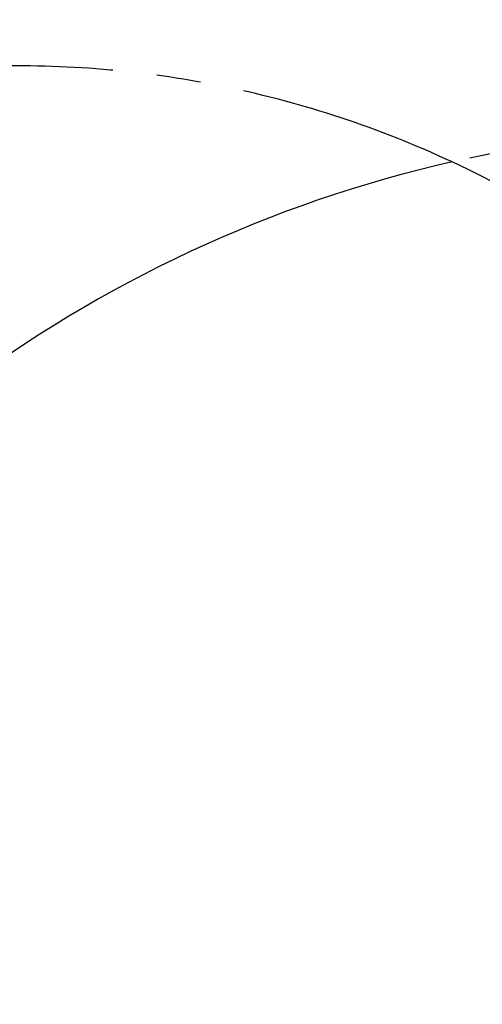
# Model space of a CAD drawing. Header units: millimetres. Extents: x 0 to 14900, y 0 to 10500.
# Tile 11 of 49: x 2729 to 3394, y 6439 to 7856. Entities that reach past the tile are written whole.
import ezdxf

# ---------------------------------------------------------------- set-up
doc = ezdxf.new("R2010")
doc.units = ezdxf.units.MM
doc.header["$LTSCALE"] = 25
doc.linetypes.add('CENTERX2', pattern=[20.32, 12.7, -2.54, 2.54, -2.54])
doc.layers.add('THICK_LINE', color=7, linetype='Continuous')

msp = doc.modelspace()

# ---------------------------------------------------------------- linework, layer by layer
at = {"layer": 'THICK_LINE'}
for centre, radius, start, end in [((3764.8527367, 5829.8220476), 2618.655113, 2.183991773, 145.1829188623), ((3764.8527367, 5829.8220476), 1868.1357686, 102.8002488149, 200.1997511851), ((2727.1303206, 6313.7199573), 1476.1118691, 2.7870179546, 65)]:
    msp.add_arc(centre, radius, start, end, dxfattribs=at)
at = {"layer": 'THICK_LINE', "linetype": 'CENTERX2'}
for centre, radius, start, end in [((2727.1303206, 6313.7199573), 1476.1118691, 65, 117.7870179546), ((3764.8527367, 5829.8220476), 1868.1357686, 57.1996576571, 102.8002488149)]:
    msp.add_arc(centre, radius, start, end, dxfattribs=at)

doc.saveas('drawing.dxf')
